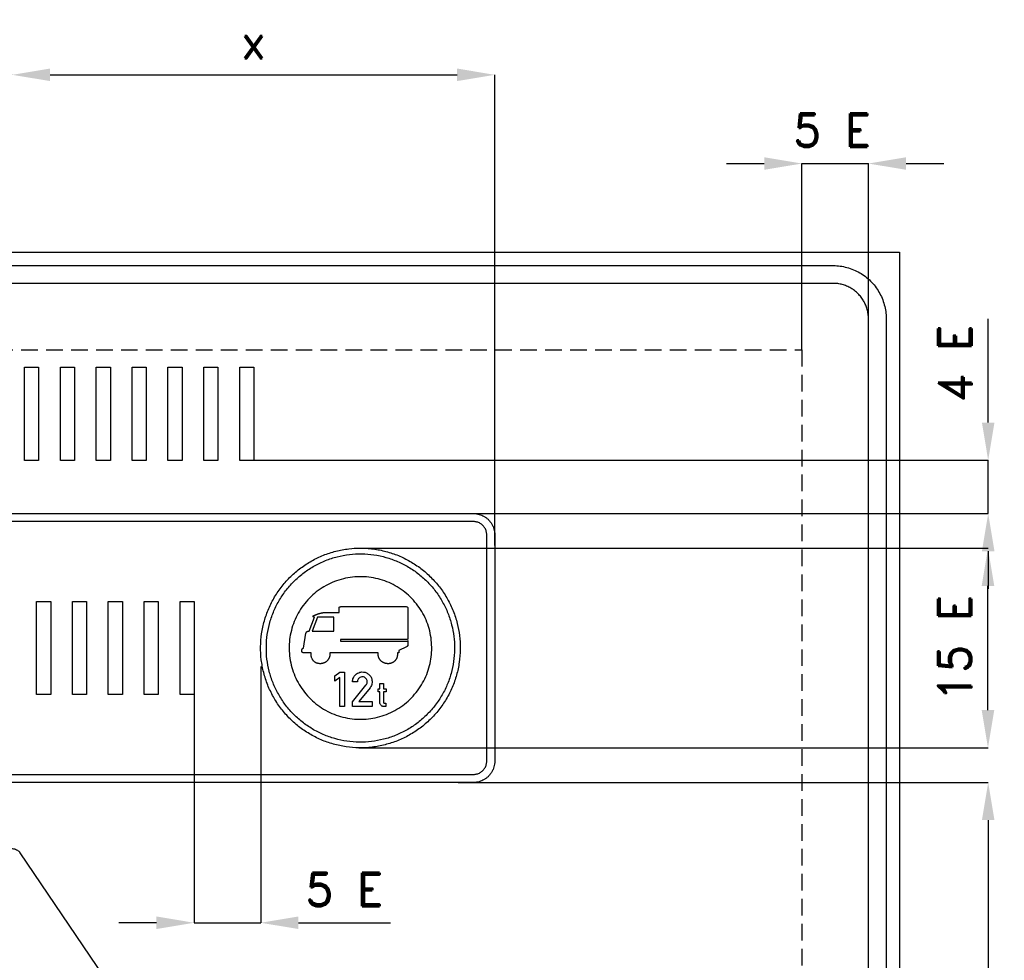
# Model space of a CAD drawing. Header units: millimetres. Extents: x -15886 to 4990, y -145 to 6902.
# Tile 3 of 3: x 2593 to 4812, y 2743 to 4863. Entities that reach past the tile are written whole.
import ezdxf

# ---------------------------------------------------------------- set-up
doc = ezdxf.new("R2010")
doc.units = ezdxf.units.MM
doc.header["$LTSCALE"] = 5
doc.linetypes.add('ČÁRKOVANÁX2', pattern=[1.5, 1, -0.5])
doc.layers.add('Kóty', color=2, linetype='Continuous')
doc.layers.add('Značka', color=7, linetype='Continuous')
doc.styles.get("Standard").update_dxf_attribs({"font": 'romand.shx', "height": 75})
doc.dimstyles.get("Standard").update_dxf_attribs({"dimtxt": 75, "dimasz": 85, "dimexe": 0.18, "dimexo": 0.0625, "dimgap": 37.5, "dimtad": 1, "dimdec": 0, "dimzin": 0, "dimdsep": 46, "dimtxsty": 'Standard', "dimcen": 0.09, "dimadec": 0, "dimazin": 0, "dimtfac": 1, "dimtdec": 0, "dimtofl": 0, "dimtmove": 0, "dimatfit": 3, "dimfxl": 1, "dimtolj": 1, "dimtzin": 0, "dimarcsym": 0})

# ---------------------------------------------------------------- blocks, each defined once
blk = doc.blocks.new('*D1')
at = {"layer": 'Defpoints', "color": 0, "transparency": 16777216}
for p in [(3346.5, 3671.5), (4775.5, 3671.5), (3356.9, 3221.8)]:
    blk.add_point(p, dxfattribs=at)
at = {"layer": 'Kóty', "color": 0, "lineweight": -2, "transparency": 16777216}
for p, q in [((3346.6, 3671.5), (4775.7, 3671.5)), ((4775.5, 3306.8), (4775.5, 3586.5)), ((3357, 3221.8), (4775.7, 3221.8))]:
    blk.add_line(p, q, dxfattribs=at)
at = {"layer": 'Kóty', "color": 0, "transparency": 16777216}
for points in [[(4761.3, 3586.5), (4789.7, 3586.5), (4775.5, 3671.5)], [(4761.3, 3306.8), (4789.7, 3306.8), (4775.5, 3221.8)]]:
    blk.add_solid(points, dxfattribs=at)
at = {"layer": 'Kóty', "color": 0, "transparency": 16777216, "insert": (4700.5, 3446.7), "char_height": 75, "attachment_point": 5, "rotation": 90}
blk.add_mtext('\\A1;15 E', dxfattribs=at)
blk = doc.blocks.new('*D2')
at = {"layer": 'Defpoints', "color": 0, "transparency": 16777216}
for p in [(3581.2, 3143.7), (4356, 1960.7), (4776, 1960.7)]:
    blk.add_point(p, dxfattribs=at)
at = {"layer": 'Kóty', "color": 0, "lineweight": -2, "transparency": 16777216}
for p, q in [((3581.3, 3143.7), (4776.2, 3143.7)), ((4776, 3058.7), (4776, 2045.7)), ((4356.1, 1960.7), (4776.2, 1960.7))]:
    blk.add_line(p, q, dxfattribs=at)
at = {"layer": 'Kóty', "color": 0, "transparency": 16777216}
for points in [[(4761.9, 3058.7), (4790.2, 3058.7), (4776, 3143.7)], [(4761.9, 2045.7), (4790.2, 2045.7), (4776, 1960.7)]]:
    blk.add_solid(points, dxfattribs=at)
at = {"layer": 'Kóty', "color": 0, "transparency": 16777216, "insert": (4697.9, 2552.2), "char_height": 75, "attachment_point": 5, "rotation": 90}
blk.add_mtext('\\A1;{\\fArial|b0|i0|c238|p34;\\H1.08333x;≥}16 E', dxfattribs=at)
blk = doc.blocks.new('*D4')
at = {"layer": 'Defpoints', "color": 0, "transparency": 16777216}
for p in [(2576, 4738.7), (3663.5, 4738.7), (3663.5, 3677.5)]:
    blk.add_point(p, dxfattribs=at)
at = {"layer": 'Kóty', "color": 0, "lineweight": -2, "transparency": 16777216}
for p, q in [((2576, 4738.8), (2576, 4738.9)), ((2661, 4738.7), (3578.5, 4738.7)), ((3663.5, 3677.6), (3663.5, 4738.9))]:
    blk.add_line(p, q, dxfattribs=at)
at = {"layer": 'Kóty', "color": 0, "transparency": 16777216}
for points in [[(2661, 4752.9), (2661, 4724.6), (2576, 4738.7)], [(3578.5, 4752.9), (3578.5, 4724.6), (3663.5, 4738.7)]]:
    blk.add_solid(points, dxfattribs=at)
at = {"layer": 'Kóty', "color": 0, "transparency": 16777216, "insert": (3119.8, 4813.7), "char_height": 75, "attachment_point": 5}
blk.add_mtext('\\A1;x', dxfattribs=at)

msp = doc.modelspace()

# ---------------------------------------------------------------- linework, layer by layer
at = {"layer": 'Kóty'}
for p, q in [((4186, 4538.7), (4271, 4538.7)), ((4356, 4118.8), (4356, 4538.9)), ((4506, 4113.4), (4506, 4538.9)), ((4591, 4538.7), (4676, 4538.7)), ((4776, 3954.8), (4776, 4188.5)), ((3120.3, 3869.8), (4776.2, 3869.8)), ((3614.5, 3749.8), (4776.2, 3749.8)), ((4776, 3664.8), (4776, 3579.8)), ((3136, 3405), (3136, 2827.3)), ((2985.8, 3341.8), (2985.8, 2827.3)), ((2900.8, 2827.4), (2815.8, 2827.4)), ((3221, 2827.4), (3428.6, 2827.4))]:
    msp.add_line(p, q, dxfattribs=at)
for points in [[(4356, 4538.7), (4506, 4538.7)], [(4776, 3749.8), (4776, 3869.8)], [(2985.8, 2827.4), (3136.4, 2827.4)]]:
    msp.add_lwpolyline(points, dxfattribs=at)
for points in [[(4271, 4552.9), (4271, 4524.6), (4356, 4538.7)], [(4591, 4552.9), (4591, 4524.6), (4506, 4538.7)], [(4761.9, 3954.8), (4790.2, 3954.8), (4776, 3869.8)], [(4761.9, 3664.8), (4790.2, 3664.8), (4776, 3749.8)], [(2900.8, 2841.6), (2900.8, 2813.3), (2985.8, 2827.4)], [(3221, 2841.6), (3221, 2813.3), (3136, 2827.4)]]:
    msp.add_solid(points, dxfattribs=at)
at = {"layer": 'Značka', "color": 5}
for points in [[(576, 468.7), (576, 4338.7), (4576, 4338.7), (4576, 468.7), (576, 468.7)], [(2603.5, 3869.7), (2603.5, 4079.7), (2635.3, 4079.7), (2635.3, 3869.7), (2603.5, 3869.7)], [(2684.3, 3869.7), (2684.3, 4079.7), (2716.1, 4079.7), (2716.1, 3869.7), (2684.3, 3869.7)], [(2765.1, 3869.7), (2765.1, 4079.7), (2797, 4079.7), (2797, 3869.7), (2765.1, 3869.7)], [(2846, 3869.7), (2846, 4079.7), (2877.8, 4079.7), (2877.8, 3869.7), (2846, 3869.7)], [(2926.8, 3869.7), (2926.8, 4079.7), (2958.6, 4079.7), (2958.6, 3869.7), (2926.8, 3869.7)], [(3007.6, 3869.7), (3007.6, 4079.7), (3039.5, 4079.7), (3039.5, 3869.7), (3007.6, 3869.7)], [(3088.5, 3869.7), (3088.5, 4079.7), (3120.3, 4079.7), (3120.3, 3869.7), (3088.5, 3869.7)], [(2630.7, 3341.8), (2630.7, 3551.7), (2662.5, 3551.7), (2662.5, 3341.8), (2630.7, 3341.8)], [(2711.5, 3341.8), (2711.5, 3551.7), (2743.3, 3551.7), (2743.3, 3341.8), (2711.5, 3341.8)], [(2792.3, 3341.8), (2792.3, 3551.7), (2824.1, 3551.7), (2824.1, 3341.8), (2792.3, 3341.8)], [(2873.1, 3341.8), (2873.1, 3551.7), (2905, 3551.7), (2905, 3341.8), (2873.1, 3341.8)], [(2954, 3341.8), (2954, 3551.7), (2985.8, 3551.7), (2985.8, 3341.8), (2954, 3341.8)], [(3251.8, 3484.8), (3300.8, 3484.8), (3300.8, 3516), (3264, 3516), (3251.8, 3484.8)], [(3314.1, 3315), (3314.1, 3380.4), (3303.1, 3372.1), (3303.1, 3383.9), (3314.2, 3392.1), (3325, 3392.1), (3325, 3315), (3314.1, 3315)]]:
    msp.add_lwpolyline(points, dxfattribs=at)
for points in [[(726, 4308.7), (4426, 4308.7), (4426.5, 4308.7), (4427, 4308.7, -0.03218), (4442.5, 4307.7, -0.035459), (4457.7, 4304.5, -0.036272), (4472.4, 4299.5, -0.034417), (4486.3, 4292.5, -0.03372), (4499.2, 4283.9, -0.034076), (4510.9, 4273.6, -0.034204), (4521.2, 4262, -0.034215), (4529.8, 4249, -0.03402), (4536.7, 4235.1, -0.033415), (4541.8, 4220.4, -0.034111), (4545, 4205.2, -0.036748), (4546, 4189.7), (4546, 4189.2), (4546, 4188.7), (4546, 618.7)], [(4506, 618.7), (4506, 4188.7), (4506, 4189.1), (4506, 4189.4, 0.032177), (4505.3, 4199.7, 0.035443), (4503.2, 4209.9, 0.036259), (4499.9, 4219.7, 0.034425), (4495.2, 4228.9, 0.033741), (4489.4, 4237.5, 0.034066), (4482.6, 4245.3, 0.034182), (4474.8, 4252.2, 0.034226), (4466.2, 4257.9, 0.034056), (4456.9, 4262.6, 0.033425), (4447.1, 4265.9, 0.034151), (4437, 4268.1, 0.036743), (4426.6, 4268.7), (4426.3, 4268.7), (4426, 4268.7), (726, 4268.7)], [(2166.5, 3749.7), (3615.5, 3749.7), (3615.7, 3749.7), (3615.9, 3749.7, -0.032199), (3622.1, 3749.3, -0.035497), (3628.2, 3748, -0.036268), (3634.1, 3746.1, -0.034446), (3639.6, 3743.3, -0.033726), (3644.8, 3739.8, -0.034092), (3649.5, 3735.7, -0.034186), (3653.6, 3731, -0.034256), (3657, 3725.9, -0.034091), (3659.8, 3720.3, -0.033415), (3661.8, 3714.4, -0.034087), (3663.1, 3708.3, -0.036731), (3663.5, 3702.1), (3663.5, 3701.9), (3663.5, 3701.7), (3663.5, 3191.7), (3663.5, 3191.6), (3663.5, 3191.4, -0.032205), (3663.1, 3185.2, -0.035466), (3661.8, 3179.1, -0.036294), (3659.8, 3173.2, -0.034428), (3657, 3167.6, -0.033748), (3653.6, 3162.5, -0.034067), (3649.5, 3157.8, -0.034215), (3644.8, 3153.7, -0.034256), (3639.6, 3150.2, -0.03402), (3634.1, 3147.5, -0.033452), (3628.2, 3145.4, -0.034126), (3622.1, 3144.2, -0.03677), (3615.9, 3143.7), (3615.7, 3143.7), (3615.5, 3143.7), (2166.5, 3143.7)], [(2166.5, 3161.7), (3615.5, 3161.7), (3615.6, 3161.7), (3615.8, 3161.7, 0.032212), (3619.6, 3162, 0.035502), (3623.4, 3162.8, 0.036258), (3627.1, 3164.1, 0.034438), (3630.6, 3165.8, 0.033663), (3633.8, 3168, 0.034066), (3636.7, 3170.5, 0.034138), (3639.3, 3173.4, 0.034245), (3641.5, 3176.7, 0.03402), (3643.2, 3180.1, 0.033404), (3644.5, 3183.8, 0.03417), (3645.3, 3187.6, 0.036814), (3645.5, 3191.5), (3645.5, 3191.6), (3645.5, 3191.7), (3645.5, 3701.7), (3645.5, 3701.9), (3645.5, 3702, 0.032147), (3645.2, 3705.9, 0.035404), (3644.5, 3709.7, 0.036215), (3643.2, 3713.3, 0.034383), (3641.5, 3716.8, 0.033714), (3639.3, 3720, 0.034066), (3636.7, 3723, 0.034221), (3633.8, 3725.5, 0.03421), (3630.6, 3727.7, 0.034077), (3627.1, 3729.4, 0.033446), (3623.4, 3730.7, 0.034242), (3619.6, 3731.5, 0.036812), (3615.8, 3731.7), (3615.6, 3731.7), (3615.5, 3731.7), (2166.5, 3731.7)], [(3585.8, 3446.7), (3585.8, 3445.3), (3585.8, 3443.8, -0.03217), (3583.5, 3414.5, -0.035729), (3577.3, 3385.7, -0.036657), (3567.7, 3357.9, -0.034761), (3554.2, 3331.7, -0.034035), (3537.6, 3307.4, -0.034454), (3517.8, 3285.6, -0.034562), (3495.5, 3266.4, -0.03443), (3470.7, 3250.4, -0.03439), (3444.2, 3237.7, -0.034424), (3416.2, 3228.7, -0.034434), (3387.3, 3223.2, -0.034431), (3357.9, 3221.8, -0.034415), (3328.5, 3224, -0.034417), (3299.7, 3230.2, -0.034411), (3271.9, 3239.9, -0.034423), (3245.8, 3253.4, -0.034416), (3221.4, 3270, -0.034429), (3199.6, 3289.7, -0.034424), (3180.4, 3312.1, -0.034411), (3164.5, 3336.8, -0.034413), (3151.7, 3363.3, -0.034417), (3142.7, 3391.4, -0.034416), (3137.3, 3420.3, -0.034415), (3135.8, 3449.7, -0.034415), (3138, 3479, -0.034415), (3144.2, 3507.8, -0.034414), (3154, 3535.6, -0.034427), (3167.4, 3561.8, -0.03442), (3184, 3586.1, -0.034418), (3203.8, 3607.9, -0.034411), (3226.1, 3627.1, -0.034404), (3250.9, 3643.1, -0.034421), (3277.4, 3655.8, -0.034417), (3305.4, 3664.8, -0.034424), (3334.3, 3670.3, -0.034423), (3363.7, 3671.7, -0.034415), (3393.1, 3669.5, -0.034417), (3421.9, 3663.3, -0.034408), (3449.7, 3653.6, -0.034424), (3475.8, 3640.1, -0.03442), (3500.2, 3623.5, -0.034412), (3522, 3603.7, -0.034413), (3541.2, 3581.4, -0.034491), (3557.1, 3556.7, -0.034424), (3569.9, 3530.2, -0.034073), (3578.9, 3502.1, -0.032796), (3584.2, 3474.6, -0.034264), (3585.8, 3446.7)], [(3400.8, 3436.2), (3291.8, 3436.2), (3291.8, 3436.1), (3291.8, 3436.1), (3291.8, 3435.8), (3291.8, 3435.5), (3291.8, 3435.2), (3291.8, 3434.9), (3291.8, 3434.6), (3291.8, 3434.4), (3291.8, 3434.1), (3291.8, 3433.9), (3291.8, 3433.7), (3291.8, 3433.4), (3291.8, 3433.4), (3291.8, 3433.3), (3291.8, 3433.2), (3291.8, 3433), (3291.8, 3432.7), (3291.8, 3432.4, -0.007976), (3291.8, 3431.6, -0.007994), (3291.7, 3430.8, -0.011324), (3291.6, 3429.7, -0.012069), (3291.4, 3428.7, -0.012422), (3291.2, 3427.7, -0.012521), (3290.9, 3426.6, -0.01081), (3290.7, 3425.8, -0.012815), (3290.4, 3425, -0.014356), (3290, 3424, -0.008639), (3289.5, 3423.1), (3289, 3422.2, -0.014602), (3288.5, 3421.3), (3288.1, 3420.6), (3287.6, 3419.9), (3287, 3419.2), (3286.5, 3418.5), (3286, 3418), (3285.5, 3417.6), (3284.9, 3417), (3284.2, 3416.4), (3283.5, 3415.8), (3282.7, 3415.2), (3282, 3414.8), (3281.3, 3414.3), (3280.6, 3414), (3279.8, 3413.6), (3279.2, 3413.3), (3278.6, 3413.1), (3277.9, 3412.8), (3277.1, 3412.5), (3276.2, 3412.2), (3275.2, 3412), (3274.4, 3411.8), (3273.6, 3411.7), (3272.8, 3411.5), (3272, 3411.5), (3271.4, 3411.4), (3270.7, 3411.4), (3269.9, 3411.4), (3269.1, 3411.4), (3268.1, 3411.5), (3267.2, 3411.6), (3266.4, 3411.7), (3265.6, 3411.8), (3264.8, 3412), (3264, 3412.2), (3263.4, 3412.4), (3262.8, 3412.6), (3262, 3412.9), (3261.3, 3413.2), (3260.4, 3413.6), (3259.5, 3414.1), (3258.8, 3414.5), (3258.2, 3414.9), (3257.5, 3415.4), (3256.9, 3415.9), (3256.4, 3416.3), (3255.9, 3416.8), (3255.3, 3417.3), (3254.8, 3417.9), (3254.2, 3418.6), (3253.6, 3419.3), (3253.2, 3419.9), (3252.8, 3420.5), (3252.4, 3421.1), (3252.1, 3421.8), (3251.8, 3422.3), (3251.6, 3422.8), (3251.3, 3423.5), (3251, 3424.2), (3250.6, 3425.3, -0.013128), (3250.3, 3426.3, -0.011699), (3250.1, 3427.3, -0.010768), (3249.9, 3428.2, -0.010388), (3249.7, 3429.1, -0.010321), (3249.6, 3430.1, -0.008992), (3249.5, 3430.8, -0.010936), (3249.5, 3431.6, -0.010319), (3249.5, 3432.5, -0.00232), (3249.5, 3433.5), (3249.5, 3433.8), (3249.5, 3434.2), (3249.5, 3434.4), (3249.5, 3434.7), (3249.5, 3434.9), (3249.5, 3435.2), (3249.5, 3435.4, -0.001169), (3249.6, 3435.6, -0.000955), (3249.6, 3435.8, -0.001024), (3249.6, 3436.1, -0.005467), (3249.6, 3436.1), (3249.6, 3436.2), (3232.9, 3436.2), (3232.9, 3436.2), (3232.9, 3436.2), (3232.8, 3436.2), (3232.8, 3436.2), (3232.8, 3436.2), (3232.8, 3436.2), (3232.7, 3436.2), (3232.7, 3436.2), (3232.7, 3436.2), (3232.7, 3436.2), (3232.6, 3436.2), (3232.6, 3436.2), (3232.4, 3436.1), (3232.3, 3436.2), (3232.1, 3436.2), (3232, 3436.2), (3231.8, 3436.2), (3231.7, 3436.2), (3231.5, 3436.2), (3231.4, 3436.2), (3231.3, 3436.2), (3231.1, 3436.3), (3231, 3436.3), (3230.9, 3436.3), (3230.8, 3436.3), (3230.7, 3436.4), (3230.7, 3436.4), (3230.6, 3436.4), (3230.5, 3436.4), (3230.4, 3436.5), (3230.4, 3436.5), (3230.3, 3436.5), (3230.2, 3436.6), (3230.2, 3436.6), (3230.1, 3436.6), (3230.1, 3436.6), (3230, 3436.7), (3230, 3436.7), (3229.9, 3436.7), (3229.9, 3436.8), (3229.8, 3436.8), (3229.8, 3436.8), (3229.7, 3436.9), (3229.7, 3436.9), (3229.7, 3436.9), (3229.6, 3437), (3229.6, 3437), (3229.6, 3437.1), (3229.5, 3437.1), (3229.5, 3437.1), (3229.5, 3437.2), (3229.4, 3437.2), (3229.4, 3437.3), (3229.4, 3437.3), (3229.3, 3437.4), (3229.3, 3437.4), (3229.3, 3437.5), (3229.3, 3437.5), (3229.2, 3437.6), (3229.2, 3437.6), (3229.2, 3437.6), (3229.2, 3437.7), (3229.2, 3437.8), (3229.1, 3437.8), (3229.1, 3437.9), (3229.1, 3437.9), (3229.1, 3437.9), (3229.1, 3438), (3229.1, 3438), (3229.1, 3438.1), (3229.1, 3438.1), (3229.1, 3438.2), (3229.1, 3438.2), (3229, 3438.3), (3229, 3438.4), (3229, 3438.4), (3229, 3438.5), (3229, 3438.5), (3229, 3438.6), (3229, 3438.6), (3229, 3438.7), (3229, 3438.8), (3229, 3438.8), (3229, 3438.8), (3229, 3438.8), (3229, 3438.8), (3229, 3438.9), (3229, 3438.9), (3229, 3438.9), (3229, 3438.9), (3229, 3438.9), (3229, 3438.9), (3229, 3439), (3229, 3439.1), (3229, 3439.2), (3229, 3439.3), (3229, 3439.6), (3229, 3439.8), (3229, 3440.2), (3229, 3440.6), (3229, 3441), (3229, 3441.4), (3229, 3441.7), (3229, 3442), (3229, 3442.3), (3229, 3442.7), (3229, 3442.9), (3229, 3443), (3229, 3443.2, -0.003685), (3229, 3443.3, -0.007371), (3229, 3443.4), (3229.1, 3443.6), (3229.1, 3443.7), (3229.1, 3443.8), (3229.1, 3443.9), (3229.1, 3444), (3229.2, 3444.1), (3229.2, 3444.2), (3229.2, 3444.3), (3229.2, 3444.3), (3229.3, 3444.4), (3229.3, 3444.5), (3229.3, 3444.6), (3229.3, 3444.6), (3229.4, 3444.7), (3229.4, 3444.8), (3229.5, 3444.8), (3229.5, 3444.9), (3229.5, 3445), (3229.6, 3445), (3229.6, 3445.1), (3229.7, 3445.1), (3229.7, 3445.2), (3229.7, 3445.2), (3229.8, 3445.3), (3229.8, 3445.3), (3229.9, 3445.4), (3229.9, 3445.4), (3230, 3445.5), (3230, 3445.5), (3230.1, 3445.6), (3230.2, 3445.6), (3230.2, 3445.6), (3230.2, 3445.6), (3230.3, 3445.7), (3230.4, 3445.7), (3230.4, 3445.8), (3230.5, 3445.8), (3230.6, 3445.8), (3230.7, 3445.8), (3230.7, 3445.9), (3230.8, 3445.9), (3230.9, 3445.9), (3230.9, 3445.9), (3231, 3446), (3231.1, 3446), (3231.1, 3446), (3231.2, 3446), (3231.2, 3446), (3231.3, 3446), (3231.3, 3446), (3231.4, 3446), (3231.4, 3446), (3231.4, 3446), (3231.5, 3446.1), (3231.5, 3446.1), (3231.6, 3446.1), (3231.7, 3446.1), (3231.8, 3446.1), (3231.8, 3446.1), (3231.9, 3446.1), (3232, 3446.1), (3232, 3446.1), (3232.1, 3446.1), (3232.2, 3446.1), (3232.3, 3446.1), (3232.3, 3446.1), (3232.3, 3446.1), (3232.3, 3446.1), (3232.4, 3446.1), (3232.4, 3446.1), (3232.4, 3446.1), (3232.4, 3446.1), (3232.4, 3446.1), (3232.5, 3446.1), (3232.5, 3446.1), (3232.5, 3446.1), (3232.5, 3446.1), (3238, 3480.3), (3238, 3480.3), (3238, 3480.3), (3238, 3480.3), (3238, 3480.3), (3238, 3480.3), (3238, 3480.4), (3238, 3480.4), (3238.1, 3480.5), (3238.1, 3480.5), (3238.1, 3480.6), (3238.1, 3480.7), (3238.1, 3480.7), (3238.1, 3480.7), (3238.1, 3480.8), (3238.1, 3480.8), (3238.1, 3480.9), (3238.1, 3480.9), (3238.2, 3480.9), (3238.2, 3480.9), (3238.2, 3481), (3238.2, 3481.1), (3238.3, 3481.3), (3238.4, 3481.5), (3238.5, 3481.8), (3238.6, 3482), (3238.8, 3482.3), (3238.9, 3482.5), (3239, 3482.7), (3239.2, 3482.8), (3239.3, 3483), (3239.5, 3483.2), (3239.6, 3483.2), (3239.6, 3483.2), (3239.6, 3483.3), (3239.6, 3483.3), (3239.6, 3483.3), (3239.6, 3483.3), (3239.6, 3483.3), (3239.6, 3483.3), (3239.6, 3483.3), (3239.6, 3483.3), (3239.6, 3483.3), (3239.7, 3483.3), (3239.7, 3483.3), (3239.7, 3483.3), (3239.7, 3483.3), (3239.8, 3483.4), (3239.9, 3483.5), (3240, 3483.6), (3240.3, 3483.7), (3240.7, 3483.9), (3241.1, 3484.1), (3241.6, 3484.2), (3242.1, 3484.4), (3242.6, 3484.5), (3243, 3484.5), (3243.4, 3484.6), (3243.8, 3484.6), (3244.3, 3484.6), (3244.3, 3484.6), (3244.4, 3484.6), (3244.4, 3484.6), (3244.4, 3484.6), (3244.4, 3484.7), (3244.4, 3484.7), (3244.5, 3484.7), (3244.5, 3484.7), (3244.6, 3484.7), (3244.6, 3484.7), (3244.7, 3484.7), (3244.7, 3484.7), (3244.7, 3484.7), (3244.8, 3484.7), (3244.8, 3484.7), (3244.9, 3484.7), (3244.9, 3484.7), (3244.9, 3484.7), (3257.2, 3516.2), (3257.2, 3516.2), (3257.2, 3516.2), (3257.2, 3516.2), (3257.1, 3516.2), (3257.1, 3516.2), (3257.1, 3516.2), (3257.1, 3516.2), (3257, 3516.2), (3257, 3516.2), (3257, 3516.2), (3257, 3516.2), (3256.9, 3516.2), (3256.8, 3516.2), (3256.6, 3516.2), (3256.5, 3516.2), (3256.3, 3516.2), (3256.2, 3516.3), (3256.1, 3516.3), (3256, 3516.3), (3255.8, 3516.3), (3255.7, 3516.4), (3255.6, 3516.4), (3255.5, 3516.5), (3255.4, 3516.5), (3255.3, 3516.5), (3255.2, 3516.6), (3255.1, 3516.6), (3255, 3516.7), (3254.9, 3516.7), (3254.9, 3516.8), (3254.8, 3516.8), (3254.7, 3516.9), (3254.6, 3517), (3254.6, 3517), (3254.5, 3517.1), (3254.5, 3517.1), (3254.5, 3517.1), (3254.4, 3517.2), (3254.4, 3517.2), (3254.3, 3517.3), (3254.3, 3517.3), (3254.3, 3517.4), (3254.2, 3517.4), (3254.2, 3517.5), (3254.2, 3517.6), (3254.2, 3517.6), (3254.1, 3517.7), (3254.1, 3517.7), (3254.1, 3517.8), (3254.1, 3517.8), (3254.1, 3517.9), (3254.1, 3517.9), (3254.1, 3518), (3254.1, 3518.1), (3254.1, 3518.1, -0.011916), (3254.1, 3518.2), (3254.1, 3518.3), (3254.1, 3518.3), (3254.1, 3518.4), (3254.1, 3518.4), (3254.1, 3518.5), (3254.2, 3518.5), (3254.2, 3518.6), (3254.2, 3518.7), (3254.3, 3518.8), (3254.3, 3518.8), (3254.3, 3518.9), (3254.4, 3518.9), (3254.4, 3519), (3254.5, 3519), (3254.5, 3519.1), (3254.6, 3519.2), (3254.6, 3519.2), (3254.7, 3519.3), (3254.8, 3519.4), (3254.9, 3519.5), (3254.9, 3519.5), (3255, 3519.6), (3255.1, 3519.6), (3255.1, 3519.7), (3255.2, 3519.7), (3255.3, 3519.8), (3255.5, 3519.9), (3255.7, 3520), (3255.8, 3520.1), (3256, 3520.2), (3256.1, 3520.3), (3256.3, 3520.3), (3256.4, 3520.4), (3256.6, 3520.4), (3256.7, 3520.5), (3256.9, 3520.6), (3256.9, 3520.6), (3257, 3520.6), (3257, 3520.6), (3257.1, 3520.6), (3257.1, 3520.7), (3257.2, 3520.7), (3257.2, 3520.7), (3257.3, 3520.7), (3257.3, 3520.7), (3257.4, 3520.7), (3257.4, 3520.8), (3257.4, 3520.8), (3257.5, 3520.8), (3257.5, 3520.8), (3257.6, 3520.8), (3257.6, 3520.8), (3257.6, 3520.8), (3257.7, 3520.8), (3257.7, 3520.8), (3257.7, 3520.9), (3257.8, 3520.9), (3257.9, 3520.9), (3258, 3521), (3258.1, 3521), (3258.2, 3521), (3258.2, 3521), (3258.3, 3521.1), (3258.4, 3521.1), (3258.5, 3521.1), (3258.5, 3521.2), (3258.8, 3521.3), (3259.1, 3521.4), (3259.4, 3521.5), (3259.6, 3521.6), (3259.9, 3521.7), (3260.1, 3521.8), (3260.3, 3521.8), (3260.5, 3521.9), (3260.8, 3522), (3261, 3522.1), (3261.6, 3522.3), (3262.1, 3522.5), (3262.5, 3522.7), (3262.9, 3522.8), (3263.4, 3523), (3263.8, 3523.1), (3264.1, 3523.2), (3264.5, 3523.4), (3264.9, 3523.5), (3265.3, 3523.7), (3266, 3523.9), (3266.6, 3524.1), (3267.1, 3524.2), (3267.6, 3524.4), (3268.1, 3524.6), (3268.7, 3524.7), (3269.1, 3524.8), (3269.5, 3524.9), (3270, 3525.1), (3270.5, 3525.2), (3271.1, 3525.4), (3271.7, 3525.5), (3272.1, 3525.6), (3272.6, 3525.7), (3273, 3525.8), (3273.5, 3525.9), (3273.9, 3526), (3274.3, 3526.1), (3274.7, 3526.1), (3275.2, 3526.2), (3275.8, 3526.3), (3276.5, 3526.4), (3277, 3526.5), (3277.5, 3526.6), (3278.1, 3526.7), (3278.6, 3526.8), (3279, 3526.8), (3279.5, 3526.8), (3279.9, 3526.9), (3280.4, 3526.9), (3280.4, 3526.9), (3280.5, 3526.9), (3280.5, 3526.9), (3280.6, 3526.9), (3280.6, 3526.9), (3280.6, 3526.9), (3280.7, 3526.9), (3280.8, 3526.9), (3280.9, 3526.9), (3281, 3526.9), (3281.1, 3527), (3281.2, 3527), (3281.2, 3527), (3281.3, 3527), (3281.4, 3527), (3281.5, 3527), (3281.5, 3527), (3281.5, 3527), (3312.5, 3527), (3312.5, 3535.9), (3312.5, 3535.9), (3312.5, 3535.9), (3312.5, 3536), (3312.5, 3536), (3312.5, 3536), (3312.5, 3536.1), (3312.5, 3536.1), (3312.5, 3536.1), (3312.5, 3536.2), (3312.5, 3536.2), (3312.5, 3536.2), (3312.5, 3536.2), (3312.5, 3536.4, -0.005162), (3312.5, 3536.6, -0.006327), (3312.5, 3536.8, -0.006234), (3312.5, 3536.9), (3312.6, 3537.1), (3312.6, 3537.3), (3312.6, 3537.4), (3312.6, 3537.5), (3312.7, 3537.7), (3312.7, 3537.8), (3312.7, 3537.9), (3312.8, 3538), (3312.8, 3538.1), (3312.8, 3538.2), (3312.9, 3538.3), (3312.9, 3538.4), (3312.9, 3538.4), (3313, 3538.5), (3313, 3538.6), (3313, 3538.7), (3313.1, 3538.7), (3313.1, 3538.8), (3313.2, 3538.9), (3313.2, 3538.9), (3313.2, 3539), (3313.3, 3539), (3313.3, 3539.1), (3313.4, 3539.1), (3313.4, 3539.1), (3313.5, 3539.2), (3313.5, 3539.2), (3313.6, 3539.3), (3313.6, 3539.3), (3313.7, 3539.4), (3313.7, 3539.4), (3313.8, 3539.5), (3313.9, 3539.5), (3313.9, 3539.5), (3314, 3539.5), (3314, 3539.6), (3314.1, 3539.6), (3314.2, 3539.7), (3314.3, 3539.7), (3314.4, 3539.7), (3314.5, 3539.7), (3314.5, 3539.8), (3314.6, 3539.8), (3314.7, 3539.8), (3314.8, 3539.8), (3314.8, 3539.8), (3314.9, 3539.9), (3315, 3539.9), (3315.1, 3539.9), (3315.2, 3539.9), (3315.2, 3539.9), (3315.3, 3539.9), (3315.4, 3539.9), (3315.4, 3539.9), (3315.5, 3539.9), (3315.6, 3539.9), (3315.7, 3539.9), (3315.8, 3539.9), (3315.9, 3540), (3316, 3540), (3316.1, 3540), (3316.3, 3540), (3316.3, 3540), (3316.4, 3540), (3316.5, 3540), (3316.6, 3540), (3316.6, 3540), (3316.7, 3540), (3464.6, 3540), (3464.7, 3540), (3464.8, 3539.9, -0.050472), (3465.4, 3539.9, -0.055508), (3465.9, 3539.7, -0.04902), (3466.3, 3539.4, -0.042183), (3466.6, 3539.1, -0.042187), (3467, 3538.7, -0.037326), (3467.3, 3538.2, -0.030903), (3467.5, 3537.7, -0.027273), (3467.6, 3537.3, -0.027831), (3467.7, 3536.7, -0.031955), (3467.8, 3536.2), (3467.8, 3536.1), (3467.8, 3536), (3467.8, 3536), (3467.8, 3535), (3467.8, 3534), (3467.8, 3532), (3467.8, 3530), (3467.8, 3525), (3467.8, 3520), (3467.8, 3513.3), (3467.8, 3506.6), (3467.8, 3500), (3467.8, 3493.3), (3467.8, 3487.9), (3467.8, 3482.6), (3467.8, 3476.9), (3467.8, 3471.2), (3467.8, 3470.2), (3467.8, 3469.2), (3467.8, 3469.2), (3467.8, 3469.2), (3467.8, 3469.1), (3467.8, 3469.1), (3467.8, 3469), (3467.8, 3468.9), (3467.8, 3468.7), (3467.8, 3468.6), (3467.8, 3468.4, -0.006893), (3467.7, 3468.3, -0.008887), (3467.7, 3468.2, -0.006423), (3467.7, 3468.1, -0.008831), (3467.7, 3467.9), (3467.7, 3467.8), (3467.6, 3467.7), (3467.6, 3467.6), (3467.6, 3467.5), (3467.6, 3467.5), (3467.5, 3467.4), (3467.5, 3467.3), (3467.5, 3467.3), (3467.5, 3467.2), (3467.4, 3467.1), (3467.4, 3467.1), (3467.3, 3467), (3467.3, 3466.9), (3467.2, 3466.8), (3467.2, 3466.8), (3467.2, 3466.7), (3467.1, 3466.7), (3467.1, 3466.6), (3467, 3466.6), (3467, 3466.5), (3466.9, 3466.5), (3466.8, 3466.4), (3466.8, 3466.3), (3466.7, 3466.3), (3466.6, 3466.2), (3466.5, 3466.2), (3466.5, 3466.1), (3466.4, 3466.1), (3466.4, 3466.1), (3466.3, 3466), (3466.2, 3466), (3466.1, 3466), (3466, 3465.9), (3465.9, 3465.9), (3465.8, 3465.8), (3465.7, 3465.8), (3465.6, 3465.8), (3465.5, 3465.8), (3465.4, 3465.7), (3465.3, 3465.7), (3465.2, 3465.7), (3465, 3465.7), (3464.8, 3465.6), (3464.6, 3465.6), (3464.5, 3465.6), (3464.3, 3465.6), (3464.1, 3465.6), (3464, 3465.6), (3463.9, 3465.6), (3463.7, 3465.6), (3463.5, 3465.6), (3463.5, 3465.6), (3463.4, 3465.6), (3463.4, 3465.6), (3463.4, 3465.6), (3463.3, 3465.6), (3463.3, 3465.6), (3463.3, 3465.6), (3463.3, 3465.6), (3463.2, 3465.6), (3463.2, 3465.6), (3463.2, 3465.6), (3463.2, 3465.6), (3315.6, 3465.6), (3315.6, 3462.4), (3463.9, 3462.4), (3465, 3462.4), (3465, 3462.4), (3465, 3462.4), (3465.1, 3462.4), (3465.2, 3462.4), (3465.3, 3462.4), (3465.4, 3462.4), (3465.5, 3462.4), (3465.5, 3462.4), (3465.6, 3462.4), (3465.7, 3462.4), (3465.8, 3462.4), (3465.9, 3462.4), (3466, 3462.4), (3466.1, 3462.4), (3466.1, 3462.5), (3466.2, 3462.5), (3466.3, 3462.5), (3466.4, 3462.5), (3466.5, 3462.5), (3466.5, 3462.5), (3466.6, 3462.5), (3466.7, 3462.6), (3466.8, 3462.6), (3466.8, 3462.6), (3466.9, 3462.6), (3467, 3462.7), (3467, 3462.7), (3467.1, 3462.7), (3467.1, 3462.8), (3467.2, 3462.8), (3467.2, 3462.8), (3467.3, 3462.9), (3467.4, 3462.9), (3467.4, 3463), (3467.5, 3463), (3467.5, 3463), (3467.5, 3463.1), (3467.6, 3463.1), (3467.6, 3463.2), (3467.6, 3463.2), (3467.7, 3463.2), (3467.7, 3463.3), (3467.7, 3463.3), (3467.7, 3463.3), (3467.7, 3463.3), (3467.7, 3463.3), (3467.8, 3463.3), (3467.8, 3463.3), (3467.8, 3463.4), (3467.8, 3463.4), (3467.8, 3463.4), (3467.8, 3463.4), (3467.8, 3453.4), (3467.8, 3453.3), (3467.8, 3453.3), (3467.8, 3453.3), (3467.8, 3453.3), (3467.8, 3453.3), (3467.8, 3453.2), (3467.8, 3453.2), (3467.8, 3453.2), (3467.8, 3453.2), (3467.8, 3453.2), (3467.8, 3453.2), (3467.8, 3453.1), (3467.8, 3453.1), (3467.8, 3453.1), (3467.8, 3453), (3467.8, 3452.9, -0.011189), (3467.7, 3452.8, -0.011139), (3467.7, 3452.7, -0.00664), (3467.7, 3452.6, -0.011488), (3467.7, 3452.5, -0.008863), (3467.7, 3452.4), (3467.6, 3452.3), (3467.6, 3452.2), (3467.6, 3452.1), (3467.5, 3452), (3467.5, 3451.9), (3467.5, 3451.8), (3467.4, 3451.7), (3467.4, 3451.7), (3467.3, 3451.6), (3467.3, 3451.5), (3467.2, 3451.5), (3467.2, 3451.4), (3467.1, 3451.3), (3467.1, 3451.2), (3467, 3451.1), (3466.9, 3451), (3466.9, 3451), (3466.8, 3450.9), (3466.7, 3450.8), (3466.6, 3450.8), (3466.6, 3450.7), (3466.5, 3450.7), (3466.4, 3450.6), (3466.3, 3450.5), (3466.2, 3450.5), (3466.2, 3450.4), (3466.1, 3450.3), (3466, 3450.3), (3465.9, 3450.2), (3465.9, 3450.2), (3465.8, 3450.2), (3465.7, 3450.1), (3465.6, 3450.1), (3465.5, 3450), (3465.4, 3449.9), (3465.3, 3449.9), (3465.2, 3449.8), (3465.1, 3449.8), (3465, 3449.7), (3464.9, 3449.7), (3464.8, 3449.7), (3464.7, 3449.6), (3464.7, 3449.6), (3464.6, 3449.6), (3464.6, 3449.6), (3464.6, 3449.6), (3464.6, 3449.6), (3464.6, 3449.6), (3464.6, 3449.6), (3464.6, 3449.6), (3464.6, 3449.6), (3464.5, 3449.5), (3464.5, 3449.5), (3464.5, 3449.5), (3464.5, 3449.5), (3464.5, 3449.5), (3464.5, 3449.5), (3447, 3441.3), (3447.6, 3436.2), (3444.2, 3436.2), (3444.2, 3436.1), (3444.2, 3436.1), (3444.2, 3435.7), (3444.2, 3435.4), (3444.2, 3435.1), (3444.3, 3434.7), (3444.3, 3434.4), (3444.3, 3434), (3444.3, 3433.8), (3444.3, 3433.5), (3444.3, 3433.2), (3444.3, 3433), (3444.3, 3432.9), (3444.3, 3432.9), (3444.3, 3432.7), (3444.3, 3432.6), (3444.2, 3432.2), (3444.2, 3431.9, -0.007054), (3444.2, 3431.1, -0.007658), (3444.1, 3430.2, -0.011134), (3443.9, 3429.1, -0.011901), (3443.7, 3428, -0.012393), (3443.5, 3427, -0.012759), (3443.2, 3425.9, -0.011241), (3442.9, 3425.1, -0.01275), (3442.6, 3424.2, -0.014225), (3442.1, 3423.2, -0.008676), (3441.6, 3422.2, -0.00866), (3441.1, 3421.3, -0.014618), (3440.6, 3420.4, -0.0139), (3440.1, 3419.7, -0.012111), (3439.6, 3419, -0.011448), (3439, 3418.4, -0.012035), (3438.5, 3417.7, -0.010254), (3438, 3417.2, -0.010521), (3437.5, 3416.8, -0.011863), (3436.8, 3416.2, -0.009242), (3436.1, 3415.7, -0.010491), (3435.3, 3415.1, -0.014214), (3434.5, 3414.5, -0.012596), (3433.8, 3414.1, -0.010816), (3433.1, 3413.7), (3432.4, 3413.4), (3431.6, 3413), (3431, 3412.8), (3430.4, 3412.6), (3429.6, 3412.3), (3428.8, 3412.1), (3427.9, 3411.9, -0.012672), (3426.9, 3411.7), (3426.1, 3411.6), (3425.3, 3411.5), (3424.5, 3411.4), (3423.7, 3411.4), (3423, 3411.4), (3422.3, 3411.4), (3421.5, 3411.4), (3420.7, 3411.5), (3419.7, 3411.6), (3418.8, 3411.8), (3417.9, 3411.9), (3417.1, 3412.1), (3416.3, 3412.3), (3415.6, 3412.6), (3414.9, 3412.8), (3414.3, 3413), (3413.6, 3413.4), (3412.8, 3413.7), (3411.9, 3414.2), (3411.1, 3414.6), (3410.3, 3415.1), (3409.7, 3415.5), (3409, 3416), (3408.3, 3416.6), (3407.8, 3417), (3407.3, 3417.4), (3406.7, 3418), (3406.2, 3418.6), (3405.6, 3419.3), (3405.1, 3419.9), (3404.6, 3420.5), (3404.2, 3421.1), (3403.8, 3421.7), (3403.5, 3422.4), (3403.2, 3422.9), (3402.9, 3423.4), (3402.6, 3424), (3402.3, 3424.7, -0.010139), (3402, 3425.7, -0.013594), (3401.6, 3426.7, -0.011656), (3401.4, 3427.6, -0.010654), (3401.2, 3428.5, -0.010553), (3401, 3429.3, -0.010505), (3400.9, 3430.2, -0.008991), (3400.8, 3430.9, -0.009602), (3400.7, 3431.6, -0.010436), (3400.7, 3432.5, -0.006037), (3400.7, 3433.4), (3400.7, 3433.7), (3400.7, 3434.1), (3400.7, 3434.3), (3400.7, 3434.6), (3400.7, 3434.9), (3400.7, 3435.2), (3400.7, 3435.4), (3400.7, 3435.6), (3400.8, 3435.8), (3400.8, 3436.1), (3400.8, 3436.1), (3400.8, 3436.2)], [(3343, 3315), (3343, 3325.3), (3373.2, 3363.2), (3373.7, 3363.8, 0.012019), (3374.1, 3364.4, 0.082902), (3375.7, 3367.8, 0.094427), (3376.1, 3371.6, 0.092184), (3375.3, 3375, 0.084056), (3373.3, 3378, 0.098151), (3369.9, 3380.7, 0.106132), (3365.8, 3381.8, 0.106151), (3361.6, 3381.2, 0.099909), (3357.9, 3379.1, 0.083743), (3355.6, 3376.4, 0.091558), (3354.3, 3373.2, 0.026003), (3354.1, 3372, 0.008561), (3354, 3370.8), (3343, 3370.8, -0.00307), (3343.1, 3371.8, -0.009894), (3343.1, 3372.8, -0.059416), (3344, 3377.5, -0.058226), (3346, 3381.8, -0.072107), (3349.7, 3386.5, -0.072233), (3354.5, 3390, -0.061444), (3359.2, 3392, -0.059964), (3364.2, 3392.7, -0.083085), (3371.3, 3391.9, -0.087055), (3377.8, 3388.7, -0.08774), (3383, 3383.7, -0.087761), (3386.1, 3377.3, -0.068417), (3387.1, 3371.8, -0.06243), (3386.7, 3366.2, -0.050658), (3385.4, 3362.1, -0.061821), (3383.4, 3358.4, -0.008544), (3383, 3357.8), (3382.5, 3357.3), (3357.5, 3326), (3387.1, 3326), (3387.1, 3315), (3343, 3315)], [(3418.4, 3315), (3413.4, 3315), (3413, 3315), (3412.6, 3315, -0.063568), (3410.4, 3315.5, -0.07165), (3408.3, 3316.6, -0.0792), (3406.4, 3318.4, -0.071741), (3405.2, 3320.6, -0.03653), (3404.8, 3321.7, -0.046733), (3404.6, 3322.8, -0.009935), (3404.6, 3323.1), (3404.6, 3323.4), (3404.6, 3348.1), (3400.6, 3348.1), (3400.6, 3354.5), (3404.6, 3354.5), (3404.6, 3366.4), (3412.5, 3366.4), (3412.5, 3354.5), (3418.5, 3354.5), (3418.5, 3348.1), (3412.5, 3348.1), (3412.5, 3325), (3412.5, 3324.8), (3412.5, 3324.7, 0.048653), (3412.7, 3324, 0.07218), (3413, 3323.4, 0.102182), (3413.6, 3322.7, 0.119745), (3414.5, 3322.4), (3414.6, 3322.4), (3414.8, 3322.4), (3418.4, 3322.4), (3418.4, 3315)], [(2322.4, 2635.7), (2559, 2985.4), (2559.6, 2986.2), (2560.2, 2987, -0.052026), (2563, 2989.9, -0.052204), (2566.4, 2992.1, -0.064872), (2571, 2993.9, -0.06508), (2576, 2994.5, -0.064698), (2581, 2993.9, -0.063155), (2585.7, 2992.1, -0.052128), (2589, 2989.9, -0.056931), (2591.8, 2987), (2592.5, 2986.2), (2593.1, 2985.4), (2829.6, 2635.7)]]:
    msp.add_lwpolyline(points, format="xyb", dxfattribs=at)
at = {"layer": 'Značka', "color": 6, "linetype": 'ČÁRKOVANÁX2', "ltscale": 7.5}
msp.add_lwpolyline([(796, 688.7), (796, 4118.7), (4356, 4118.7), (4356, 688.7), (796, 688.7)], dxfattribs=at)
at = {"layer": 'Značka', "color": 1}
for points in [[(3572.9, 3446.7), (3572.9, 3445.4), (3572.9, 3444, -0.032172), (3570.8, 3416.3, -0.035722), (3565, 3389.2, -0.036659), (3555.9, 3362.9, -0.034764), (3543.1, 3338.3, -0.034036), (3527.5, 3315.4, -0.034448), (3508.8, 3294.8, -0.03456), (3487.8, 3276.7, -0.034434), (3464.5, 3261.7, -0.034393), (3439.4, 3249.6, -0.034427), (3413, 3241.1, -0.034425), (3385.7, 3236, -0.034421), (3358, 3234.6, -0.03442), (3330.3, 3236.7, -0.034417), (3303.2, 3242.6, -0.034419), (3277, 3251.7, -0.034413), (3252.3, 3264.4, -0.034426), (3229.4, 3280.1, -0.034404), (3208.8, 3298.7, -0.034419), (3190.7, 3319.8, -0.034415), (3175.7, 3343.1, -0.034422), (3163.7, 3368.1, -0.03442), (3155.2, 3394.5, -0.034415), (3150, 3421.8, -0.034412), (3148.7, 3449.5, -0.034418), (3150.8, 3477.2, -0.034415), (3156.6, 3504.3, -0.034419), (3165.8, 3530.5, -0.034421), (3178.5, 3555.2, -0.034426), (3194.1, 3578.1, -0.034416), (3212.8, 3598.7, -0.034419), (3233.8, 3616.8, -0.034422), (3257.1, 3631.8, -0.034422), (3282.2, 3643.9, -0.03442), (3308.6, 3652.4, -0.034415), (3335.9, 3657.5, -0.034421), (3363.6, 3658.9, -0.034409), (3391.2, 3656.8, -0.034417), (3418.4, 3650.9, -0.03441), (3444.6, 3641.7, -0.034414), (3469.3, 3629.1, -0.034413), (3492.2, 3613.4, -0.034404), (3512.8, 3594.8, -0.034415), (3530.9, 3573.7, -0.03449), (3545.9, 3550.4, -0.03442), (3557.9, 3525.4, -0.034064), (3566.4, 3499, -0.032791), (3571.4, 3473, -0.034273), (3572.9, 3446.7)], [(3521.5, 3446.7), (3521.5, 3447.8), (3521.5, 3448.8, 0.032177), (3519.9, 3469.8, 0.035721), (3515.5, 3490.4, 0.036665), (3508.6, 3510.2, 0.034759), (3498.9, 3528.9, 0.03405), (3487.1, 3546.3, 0.034454), (3472.9, 3561.9, 0.03456), (3457, 3575.6, 0.03443), (3439.3, 3587, 0.034389), (3420.4, 3596.1, 0.034402), (3400.4, 3602.5, 0.034414), (3379.7, 3606.4, 0.034414), (3358.7, 3607.4, 0.034416), (3337.7, 3605.9, 0.034427), (3317.2, 3601.4, 0.034409), (3297.3, 3594.5, 0.034422), (3278.6, 3584.9, 0.034411), (3261.3, 3573, 0.034414), (3245.7, 3558.9, 0.034413), (3232, 3542.9, 0.034414), (3220.6, 3525.3, 0.034401), (3211.5, 3506.3, 0.034411), (3205, 3486.3, 0.034412), (3201.1, 3465.6, 0.034403), (3200.1, 3444.6, 0.034414), (3201.7, 3423.7, 0.034399), (3206.1, 3403.1, 0.034416), (3213.1, 3383.3, 0.034417), (3222.7, 3364.6, 0.034411), (3234.5, 3347.2, 0.034406), (3248.7, 3331.6, 0.034398), (3264.6, 3317.9, 0.034401), (3282.3, 3306.5, 0.034406), (3301.2, 3297.4, 0.034411), (3321.2, 3291, 0.034414), (3341.9, 3287.1, 0.034402), (3362.9, 3286, 0.034416), (3383.9, 3287.6, 0.034404), (3404.4, 3292.1, 0.034397), (3424.3, 3299, 0.034427), (3443, 3308.6, 0.034413), (3460.3, 3320.5, 0.034414), (3475.9, 3334.6, 0.034427), (3489.6, 3350.5, 0.034482), (3501, 3368.2, 0.03441), (3510.1, 3387.2, 0.034072), (3516.6, 3407.2, 0.032785), (3520.4, 3426.8, 0.034277), (3521.5, 3446.7)]]:
    msp.add_lwpolyline(points, format="xyb", dxfattribs=at)

# ---------------------------------------------------------------- texts
at = {"layer": 'Kóty', "char_height": 75, "attachment_point": 5}
for insert in [(4424.4, 4613.7), (3324.7, 2902.4)]:
    msp.add_mtext('\\A1;5 E', dxfattribs=dict(at, insert=insert))
at = {"layer": 'Kóty', "insert": (4701, 4087.9), "char_height": 75, "attachment_point": 5, "rotation": 90}
msp.add_mtext('\\A1;4 E', dxfattribs=at)

# ---------------------------------------------------------------- dimensions: what is measured, and where the dimension line sits
at = {"layer": 'Kóty'}
dim = msp.add_linear_dim(base=(3663.5, 4738.7), p1=(2576, 4738.7), p2=(3663.5, 3677.5), text='x', dimstyle='Standard', dxfattribs=at)
dim.commit()
dim.dimension.update_dxf_attribs({"geometry": '*D4', "text_midpoint": (3119.8, 4813.7)})
for base, p1, p2, text, picture, middle in [((4775.5, 3671.5), (3356.9, 3221.8), (3346.5, 3671.5), '15 E', '*D1', (4700.5, 3446.7)), ((4776, 1960.7), (3581.2, 3143.7), (4356, 1960.7), '{\\fArial|b0|i0|c238|p34;\\H1.08333x;≥}16 E', '*D2', (4697.9, 2552.2))]:
    dim = msp.add_linear_dim(base=base, p1=p1, p2=p2, angle=90, text=text, dimstyle='Standard', dxfattribs=at)
    dim.commit()
    dim.dimension.update_dxf_attribs({"geometry": picture, "text_midpoint": middle})

doc.saveas('drawing.dxf')
